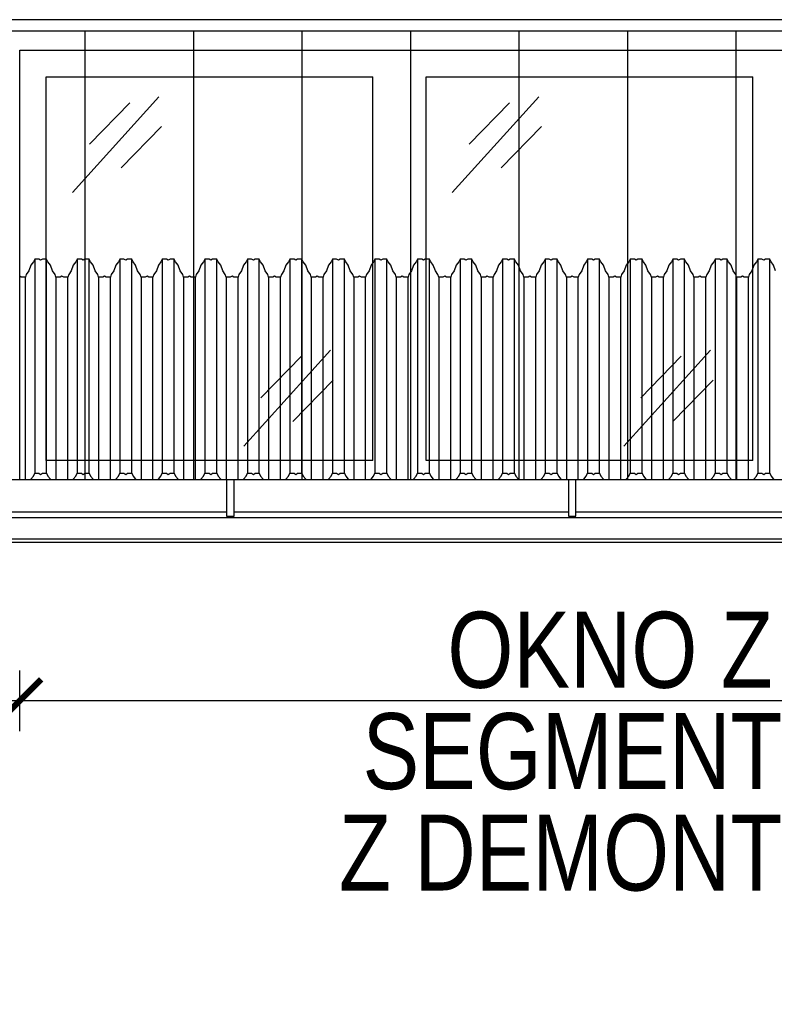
# Model space of a CAD drawing. Header units: millimetres. Extents: x 59331 to 112314, y -16110 to 34390.
# Tile 81 of 198: x 83750 to 83949, y -2291 to -2032. Entities that reach past the tile are written whole.
import ezdxf

# ---------------------------------------------------------------- set-up
doc = ezdxf.new("R2010")
doc.units = ezdxf.units.MM
doc.set_wipeout_variables(frame=1)
doc.layers.get('DEFPOINTS').update_dxf_attribs({"lineweight": 9})
for name, color, linetype in [('_HSA_OPIS', 43, 'Continuous'), ('_HSA_STOLARKA_ZEWNĘTRZNA', 132, 'Continuous'), ('_HSA_WIDOKOWE', 1, 'Continuous'), ('_HSA_WIDOKOWE_CIENKIE', 8, 'Continuous')]:
    doc.layers.add(name, color=color, linetype=linetype)
doc.styles.add('ARIAL_100', font='Arial.ttf', dxfattribs={"width": 0.8, "height": 20})
doc.dimstyles.new('WYM_WEWN_100', dxfattribs={"dimtxt": 20, "dimasz": 2, "dimexe": 10, "dimexo": 0, "dimgap": 4, "dimtad": 1, "dimdec": 1, "dimrnd": 0.1, "dimtxsty": 'ARIAL_100', "dimblk": 'Wym-03', "dimcen": 0, "dimdle": 10, "dimse1": 1, "dimse2": 1, "dimclrt": 256, "dimazin": 2, "dimtfac": 1, "dimtdec": 1, "dimtix": 1, "dimtmove": 2, "dimatfit": 0, "dimfxl": 1, "dimtolj": 1, "dimtzin": 0, "dimarcsym": 0})

# ---------------------------------------------------------------- blocks, each defined once
blk = doc.blocks.new('A$Cc3f631f3')
blk.add_wipeout([(-300, 0), (-300, -115), (0, -115), (0, 0)])
for p, q in [((-207, -108), (-207, -7)), ((-193, -108), (-193, -7)), ((-107, -108), (-107, -7))]:
    blk.add_line(p, q)
at = {"ltscale": 10}
blk.add_lwpolyline([(-300, 0), (0, 0), (0, -115), (-300, -115)], close=True, dxfattribs=at)
for points in [[(-207, -108), (-293, -108), (-293, -7), (-207, -7)], [(-193, -7), (-107, -7)], [(-107, -108), (-193, -108)]]:
    blk.add_lwpolyline(points, dxfattribs=at)
at = {"layer": '_HSA_WIDOKOWE_CIENKIE', "color": 9}
for points in [[(-286.13, -37.49), (-263.33, -12.27)], [(-186.13, -37.49), (-163.33, -12.27)], [(-281.65, -24.77), (-271.02, -13.86)], [(-181.65, -24.77), (-171.02, -13.86)], [(-273.26, -31.01), (-262.63, -20.1)], [(-173.26, -31.01), (-162.63, -20.1)], [(-240.95, -104.21), (-218.14, -78.99)], [(-140.95, -104.21), (-118.14, -78.99)], [(-236.47, -91.49), (-225.84, -80.58)], [(-136.47, -91.49), (-125.84, -80.58)], [(-228.07, -97.73), (-217.44, -86.82)], [(-128.07, -97.73), (-117.44, -86.82)]]:
    blk.add_lwpolyline(points, dxfattribs=at)
blk = doc.blocks.new('A$C339a09fb')
at = {"transparency": 33554687}
h = blk.add_hatch(dxfattribs=at)
h.set_pattern_fill('ANSI31', color=256, scale=9, angle=45)
h.set_pattern_definition([(90, (-1500.25, -128), (-28.575, 0), [])])
h.paths.add_polyline_path([(-3, -3), (-1813, -3), (-1813, -128), (-3, -128)])
for points in [[(0, 0), (-1816, 0), (-1816, -131), (0, -131)], [(-3, -3), (-1813, -3), (-1813, -128), (-3, -128)]]:
    blk.add_lwpolyline(points, close=True)
blk = doc.blocks.new('DASZEK')
for points in [[(7515.41, 65.07), (7514.88, 66.6), (7514.2, 67.44), (7513.85, 68.18), (7512.73, 68.18), (7512.28, 67.88), (7511.82, 68.18), (7510.7, 68.18), (7510.36, 67.44), (7509.67, 66.6), (7509.15, 65.07), (7508.46, 64.11), (7508.25, 63.41), (7507.14, 63.41), (7506.68, 63.7), (7506.22, 63.41), (7505.11, 63.41), (7504.9, 64.11), (7504.21, 65.07), (7503.68, 66.6), (7503, 67.44), (7502.65, 68.18), (7501.54, 68.18), (7501.08, 67.88), (7500.62, 68.18), (7499.51, 68.18), (7499.16, 67.44), (7498.48, 66.6), (7497.95, 65.07), (7497.26, 64.11), (7497.05, 63.41), (7495.94, 63.41), (7495.48, 63.7), (7495.02, 63.41), (7493.91, 63.41), (7493.7, 64.11), (7493.01, 65.07), (7492.48, 66.6), (7491.8, 67.44), (7491.45, 68.18), (7490.34, 68.18), (7489.88, 67.88), (7489.42, 68.18), (7488.31, 68.18), (7487.96, 67.44), (7487.28, 66.6), (7486.75, 65.07), (7486.06, 64.11), (7485.85, 63.41), (7484.74, 63.41), (7484.28, 63.7), (7483.82, 63.41), (7482.71, 63.41), (7482.5, 64.11), (7481.81, 65.07), (7481.28, 66.6), (7480.6, 67.44), (7480.25, 68.18), (7479.14, 68.18), (7478.68, 67.88), (7478.22, 68.18), (7477.11, 68.18), (7476.76, 67.44), (7476.08, 66.6), (7475.55, 65.07), (7474.86, 64.11), (7474.65, 63.41), (7473.54, 63.41), (7473.08, 63.7), (7472.62, 63.41), (7471.51, 63.41), (7471.3, 64.11), (7470.61, 65.07), (7470.08, 66.6), (7469.4, 67.44), (7469.06, 68.18), (7467.94, 68.18), (7467.48, 67.88), (7467.02, 68.18), (7465.91, 68.18), (7465.56, 67.44), (7464.88, 66.6), (7464.35, 65.07), (7463.66, 64.11), (7463.46, 63.41), (7462.34, 63.41), (7461.88, 63.7), (7461.43, 63.41), (7460.31, 63.41), (7460.11, 64.11), (7459.42, 65.07), (7458.89, 66.6), (7458.21, 67.44), (7457.86, 68.18), (7456.74, 68.18), (7456.28, 67.88), (7455.83, 68.18), (7454.71, 68.18), (7454.36, 67.44), (7453.68, 66.6), (7453.15, 65.07), (7452.46, 64.11), (7452.26, 63.41), (7451.14, 63.41), (7450.69, 63.7), (7450.23, 63.41), (7449.11, 63.41), (7448.91, 64.11), (7448.22, 65.07), (7447.69, 66.6), (7447.01, 67.44), (7446.66, 68.18), (7445.54, 68.18), (7445.09, 67.88), (7444.63, 68.18), (7443.51, 68.18), (7443.17, 67.44), (7442.48, 66.6), (7441.96, 65.07), (7441.27, 64.11), (7441.06, 63.41), (7439.95, 63.41), (7439.49, 63.7), (7439.03, 63.41), (7437.92, 63.41), (7437.71, 64.11), (7437.02, 65.07), (7436.49, 66.6), (7435.81, 67.44), (7435.46, 68.18), (7434.35, 68.18), (7433.89, 67.88), (7433.43, 68.18), (7432.32, 68.18), (7431.97, 67.44), (7431.29, 66.6), (7430.76, 65.07), (7430.07, 64.11), (7429.86, 63.41), (7428.75, 63.41), (7428.29, 63.7), (7427.83, 63.41), (7426.72, 63.41), (7426.51, 64.11), (7425.82, 65.07), (7425.29, 66.6), (7424.61, 67.44), (7424.26, 68.18), (7423.15, 68.18), (7422.69, 67.88), (7422.23, 68.18), (7421.12, 68.18), (7420.77, 67.44), (7420.09, 66.6), (7419.56, 65.07), (7418.87, 64.11), (7418.66, 63.41), (7417.55, 63.41), (7417.09, 63.7), (7416.63, 63.41), (7415.52, 63.41), (7415.31, 64.11), (7414.62, 65.07), (7414.09, 66.6), (7413.41, 67.44), (7413.06, 68.18), (7411.95, 68.18), (7411.49, 67.88), (7411.03, 68.18), (7409.92, 68.18), (7409.57, 67.44), (7408.89, 66.6), (7408.36, 65.07), (7407.67, 64.11), (7407.46, 63.41), (7406.35, 63.41), (7405.89, 63.7), (7405.43, 63.41), (7404.32, 63.41), (7404.11, 64.11), (7403.42, 65.07), (7402.89, 66.6), (7402.21, 67.44), (7401.87, 68.18), (7400.75, 68.18), (7400.29, 67.88), (7399.83, 68.18), (7398.72, 68.18), (7398.37, 67.44), (7397.69, 66.6), (7397.16, 65.07), (7396.47, 64.11), (7396.27, 63.41), (7395.15, 63.41), (7394.69, 63.7), (7394.24, 63.41), (7393.12, 63.41), (7392.92, 64.11), (7392.23, 65.07), (7391.7, 66.6), (7391.02, 67.44), (7390.67, 68.18), (7389.55, 68.18), (7389.09, 67.88), (7388.64, 68.18), (7387.52, 68.18), (7387.17, 67.44), (7386.49, 66.6), (7385.96, 65.07), (7385.27, 64.11), (7385.07, 63.41), (7383.95, 63.41), (7383.5, 63.7), (7383.04, 63.41), (7381.92, 63.41), (7381.72, 64.11), (7381.03, 65.07), (7380.5, 66.6), (7379.82, 67.44), (7379.47, 68.18), (7378.35, 68.18), (7377.9, 67.88), (7377.44, 68.18), (7376.32, 68.18), (7375.98, 67.44), (7375.29, 66.6), (7374.77, 65.07), (7374.08, 64.11), (7373.87, 63.41), (7372.76, 63.41), (7372.3, 63.7), (7371.84, 63.41), (7370.73, 63.41), (7370.52, 64.11), (7369.83, 65.07), (7369.3, 66.6), (7368.62, 67.44), (7368.27, 68.18), (7367.16, 68.18), (7366.7, 67.88), (7366.24, 68.18), (7365.13, 68.18), (7364.78, 67.44), (7364.1, 66.6), (7363.57, 65.07), (7362.88, 64.11), (7362.67, 63.41), (7361.56, 63.41), (7361.1, 63.7), (7360.64, 63.41), (7359.53, 63.41), (7359.32, 64.11), (7358.63, 65.07), (7358.1, 66.6), (7357.42, 67.44), (7357.07, 68.18), (7355.96, 68.18), (7355.5, 67.88), (7355.04, 68.18), (7353.93, 68.18), (7353.58, 67.44), (7352.9, 66.6), (7352.37, 65.07), (7351.68, 64.11), (7351.47, 63.41), (7350.36, 63.41), (7349.9, 63.7), (7349.44, 63.41), (7348.33, 63.41), (7348.12, 64.11), (7347.43, 65.07), (7346.9, 66.6), (7346.22, 67.44), (7345.87, 68.18), (7344.76, 68.18), (7344.3, 67.88), (7343.84, 68.18), (7342.73, 68.18), (7342.38, 67.44), (7341.7, 66.6), (7341.17, 65.07), (7340.48, 64.11), (7340.27, 63.41), (7339.16, 63.41), (7338.7, 63.7), (7338.24, 63.41), (7337.13, 63.41), (7336.92, 64.11), (7336.23, 65.07), (7335.7, 66.6), (7335.02, 67.44), (7334.68, 68.18), (7333.56, 68.18), (7333.1, 67.88), (7332.64, 68.18), (7331.53, 68.18), (7331.18, 67.44), (7330.5, 66.6), (7329.97, 65.07), (7329.28, 64.11), (7329.08, 63.41), (7327.96, 63.41), (7327.5, 63.7), (7327.05, 63.41), (7325.93, 63.41), (7325.73, 64.11), (7325.04, 65.07), (7324.51, 66.6), (7323.83, 67.44), (7323.48, 68.18), (7322.36, 68.18), (7321.9, 67.88), (7321.45, 68.18), (7320.33, 68.18), (7319.98, 67.44), (7319.3, 66.6), (7318.77, 65.07), (7318.08, 64.11), (7317.88, 63.41), (7316.76, 63.41), (7316.31, 63.7)], [(7316.31, 7.32), (7316.76, 7.03), (7317.88, 7.03), (7318.08, 7.73), (7318.77, 8.69), (7319.3, 10.22), (7319.98, 11.06), (7320.33, 11.8), (7321.45, 11.8), (7321.9, 11.5), (7322.36, 11.8), (7323.48, 11.8), (7323.83, 11.06), (7324.51, 10.22), (7325.04, 8.69), (7325.73, 7.73), (7325.93, 7.03), (7327.05, 7.03), (7327.5, 7.32), (7327.96, 7.03), (7329.08, 7.03), (7329.28, 7.73), (7329.97, 8.69), (7330.5, 10.22), (7331.18, 11.06), (7331.53, 11.8), (7332.64, 11.8), (7333.1, 11.5), (7333.56, 11.8), (7334.68, 11.8), (7335.02, 11.06), (7335.7, 10.22), (7336.23, 8.69), (7336.92, 7.73), (7337.13, 7.03), (7338.24, 7.03), (7338.7, 7.32), (7339.16, 7.03), (7340.27, 7.03), (7340.48, 7.73), (7341.17, 8.69), (7341.7, 10.22), (7342.38, 11.06), (7342.73, 11.8), (7343.84, 11.8), (7344.3, 11.5), (7344.76, 11.8), (7345.87, 11.8), (7346.22, 11.06), (7346.9, 10.22), (7347.43, 8.69), (7348.12, 7.73), (7348.33, 7.03), (7349.44, 7.03), (7349.9, 7.32), (7350.36, 7.03), (7351.47, 7.03), (7351.68, 7.73), (7352.37, 8.69), (7352.9, 10.22), (7353.58, 11.06), (7353.93, 11.8), (7355.04, 11.8), (7355.5, 11.5), (7355.96, 11.8), (7357.07, 11.8), (7357.42, 11.06), (7358.1, 10.22), (7358.63, 8.69), (7359.32, 7.73), (7359.53, 7.03), (7360.64, 7.03), (7361.1, 7.32), (7361.56, 7.03), (7362.67, 7.03), (7362.88, 7.73), (7363.57, 8.69), (7364.1, 10.22), (7364.78, 11.06), (7365.13, 11.8), (7366.24, 11.8), (7366.7, 11.5), (7367.16, 11.8), (7368.27, 11.8), (7368.62, 11.06), (7369.3, 10.22), (7369.83, 8.69), (7370.52, 7.73), (7370.73, 7.03), (7371.84, 7.03), (7372.3, 7.32), (7372.76, 7.03), (7373.87, 7.03), (7374.08, 7.73), (7374.77, 8.69), (7375.29, 10.22), (7375.98, 11.06), (7376.32, 11.8), (7377.44, 11.8), (7377.9, 11.5), (7378.35, 11.8), (7379.47, 11.8), (7379.82, 11.06), (7380.5, 10.22), (7381.03, 8.69), (7381.72, 7.73), (7381.92, 7.03), (7383.04, 7.03), (7383.5, 7.32), (7383.95, 7.03), (7385.07, 7.03), (7385.27, 7.73), (7385.96, 8.69), (7386.49, 10.22), (7387.17, 11.06), (7387.52, 11.8), (7388.64, 11.8), (7389.09, 11.5), (7389.55, 11.8), (7390.67, 11.8), (7391.02, 11.06), (7391.7, 10.22), (7392.23, 8.69), (7392.92, 7.73), (7393.12, 7.03), (7394.24, 7.03), (7394.69, 7.32), (7395.15, 7.03), (7396.27, 7.03), (7396.47, 7.73), (7397.16, 8.69), (7397.69, 10.22), (7398.37, 11.06), (7398.72, 11.8), (7399.83, 11.8), (7400.29, 11.5), (7400.75, 11.8), (7401.87, 11.8), (7402.21, 11.06), (7402.89, 10.22), (7403.42, 8.69), (7404.11, 7.73), (7404.32, 7.03), (7405.43, 7.03), (7405.89, 7.32), (7406.35, 7.03), (7407.46, 7.03), (7407.67, 7.73), (7408.36, 8.69), (7408.89, 10.22), (7409.57, 11.06), (7409.92, 11.8), (7411.03, 11.8), (7411.49, 11.5), (7411.95, 11.8), (7413.06, 11.8), (7413.41, 11.06), (7414.09, 10.22), (7414.62, 8.69), (7415.31, 7.73), (7415.52, 7.03), (7416.63, 7.03), (7417.09, 7.32), (7417.55, 7.03), (7418.66, 7.03), (7418.87, 7.73), (7419.56, 8.69), (7420.09, 10.22), (7420.77, 11.06), (7421.12, 11.8), (7422.23, 11.8), (7422.69, 11.5), (7423.15, 11.8), (7424.26, 11.8), (7424.61, 11.06), (7425.29, 10.22), (7425.82, 8.69), (7426.51, 7.73), (7426.72, 7.03), (7427.83, 7.03), (7428.29, 7.32), (7428.75, 7.03), (7429.86, 7.03), (7430.07, 7.73), (7430.76, 8.69), (7431.29, 10.22), (7431.97, 11.06), (7432.32, 11.8), (7433.43, 11.8), (7433.89, 11.5), (7434.35, 11.8), (7435.46, 11.8), (7435.81, 11.06), (7436.49, 10.22), (7437.02, 8.69), (7437.71, 7.73), (7437.92, 7.03), (7439.03, 7.03), (7439.49, 7.32), (7439.95, 7.03), (7441.06, 7.03), (7441.27, 7.73), (7441.96, 8.69), (7442.48, 10.22), (7443.17, 11.06), (7443.51, 11.8), (7444.63, 11.8), (7445.09, 11.5), (7445.54, 11.8), (7446.66, 11.8), (7447.01, 11.06), (7447.69, 10.22), (7448.22, 8.69), (7448.91, 7.73), (7449.11, 7.03), (7450.23, 7.03), (7450.69, 7.32), (7451.14, 7.03), (7452.26, 7.03), (7452.46, 7.73), (7453.15, 8.69), (7453.68, 10.22), (7454.36, 11.06), (7454.71, 11.8), (7455.83, 11.8), (7456.28, 11.5), (7456.74, 11.8), (7457.86, 11.8), (7458.21, 11.06), (7458.89, 10.22), (7459.42, 8.69), (7460.11, 7.73), (7460.31, 7.03), (7461.43, 7.03), (7461.88, 7.32), (7462.34, 7.03), (7463.46, 7.03), (7463.66, 7.73), (7464.35, 8.69), (7464.88, 10.22), (7465.56, 11.06), (7465.91, 11.8), (7467.02, 11.8), (7467.48, 11.5), (7467.94, 11.8), (7469.06, 11.8), (7469.4, 11.06), (7470.08, 10.22), (7470.61, 8.69), (7471.3, 7.73), (7471.51, 7.03), (7472.62, 7.03), (7473.08, 7.32), (7473.54, 7.03), (7474.65, 7.03), (7474.86, 7.73), (7475.55, 8.69), (7476.08, 10.22), (7476.76, 11.06), (7477.11, 11.8), (7478.22, 11.8), (7478.68, 11.5), (7479.14, 11.8), (7480.25, 11.8), (7480.6, 11.06), (7481.28, 10.22), (7481.81, 8.69), (7482.5, 7.73), (7482.71, 7.03), (7483.82, 7.03), (7484.28, 7.32), (7484.74, 7.03), (7485.85, 7.03), (7486.06, 7.73), (7486.75, 8.69), (7487.28, 10.22), (7487.96, 11.06), (7488.31, 11.8), (7489.42, 11.8), (7489.88, 11.5), (7490.34, 11.8), (7491.45, 11.8), (7491.8, 11.06), (7492.48, 10.22), (7493.01, 8.69), (7493.7, 7.73), (7493.91, 7.03), (7495.02, 7.03), (7495.48, 7.32), (7495.94, 7.03), (7497.05, 7.03), (7497.26, 7.73), (7497.95, 8.69), (7498.48, 10.22), (7499.16, 11.06), (7499.51, 11.8), (7500.62, 11.8), (7501.08, 11.5), (7501.54, 11.8), (7502.65, 11.8), (7503, 11.06), (7503.68, 10.22), (7504.21, 8.69), (7504.9, 7.73), (7505.11, 7.03), (7506.22, 7.03), (7506.68, 7.32), (7507.14, 7.03), (7508.25, 7.03), (7508.46, 7.73), (7509.15, 8.69), (7509.67, 10.22), (7510.36, 11.06), (7510.7, 11.8), (7511.82, 11.8), (7512.28, 11.5), (7512.73, 11.8), (7513.85, 11.8), (7514.2, 11.06), (7514.88, 10.22), (7515.41, 8.69)]]:
    blk.add_lwpolyline(points)
at = {"layer": '_HSA_WIDOKOWE_CIENKIE'}
for p, q in [((7320.33, 68.18), (7320.33, 11.8)), ((7323.48, 11.8), (7323.48, 68.18)), ((7331.53, 68.18), (7331.53, 11.8)), ((7334.68, 11.8), (7334.68, 68.18)), ((7342.73, 68.18), (7342.73, 11.8)), ((7345.87, 11.8), (7345.87, 68.18)), ((7353.93, 68.18), (7353.93, 11.8)), ((7357.07, 11.8), (7357.07, 68.18)), ((7365.13, 68.18), (7365.13, 11.8)), ((7368.27, 11.8), (7368.27, 68.18)), ((7376.32, 68.18), (7376.32, 11.8)), ((7379.47, 11.8), (7379.47, 68.18)), ((7387.52, 68.18), (7387.52, 11.8)), ((7390.67, 11.8), (7390.67, 68.18)), ((7398.72, 68.18), (7398.72, 11.8)), ((7401.87, 11.8), (7401.87, 68.18)), ((7409.92, 68.18), (7409.92, 11.8)), ((7413.06, 11.8), (7413.06, 68.18)), ((7421.12, 68.18), (7421.12, 11.8)), ((7424.26, 11.8), (7424.26, 68.18)), ((7432.32, 68.18), (7432.32, 11.8)), ((7435.46, 11.8), (7435.46, 68.18)), ((7443.51, 68.18), (7443.51, 11.8)), ((7446.66, 11.8), (7446.66, 68.18)), ((7454.71, 68.18), (7454.71, 11.8)), ((7457.86, 11.8), (7457.86, 68.18)), ((7465.91, 68.18), (7465.91, 11.8)), ((7469.06, 11.8), (7469.06, 68.18)), ((7477.11, 68.18), (7477.11, 11.8)), ((7480.25, 11.8), (7480.25, 68.18)), ((7488.31, 68.18), (7488.31, 11.8)), ((7491.45, 11.8), (7491.45, 68.18)), ((7499.51, 68.18), (7499.51, 11.8)), ((7502.65, 11.8), (7502.65, 68.18)), ((7510.7, 68.18), (7510.7, 11.8)), ((7513.85, 11.8), (7513.85, 68.18)), ((7317.88, 7.03), (7317.88, 63.41)), ((7325.93, 63.41), (7325.93, 7.03)), ((7329.08, 7.03), (7329.08, 63.41)), ((7337.13, 63.41), (7337.13, 7.03)), ((7340.27, 7.03), (7340.27, 63.41)), ((7348.33, 63.41), (7348.33, 7.03)), ((7351.47, 7.03), (7351.47, 63.41)), ((7359.53, 63.41), (7359.53, 7.03)), ((7362.67, 7.03), (7362.67, 63.41)), ((7370.73, 63.41), (7370.73, 7.03)), ((7373.87, 7.03), (7373.87, 63.41)), ((7381.92, 63.41), (7381.92, 7.03)), ((7385.07, 7.03), (7385.07, 63.41)), ((7393.12, 63.41), (7393.12, 7.03)), ((7396.27, 7.03), (7396.27, 63.41)), ((7404.32, 63.41), (7404.32, 7.03)), ((7407.46, 7.03), (7407.46, 63.41)), ((7415.52, 63.41), (7415.52, 7.03)), ((7418.66, 7.03), (7418.66, 63.41)), ((7426.72, 63.41), (7426.72, 7.03)), ((7429.86, 7.03), (7429.86, 63.41)), ((7437.92, 63.41), (7437.92, 7.03)), ((7441.06, 7.03), (7441.06, 63.41)), ((7449.11, 63.41), (7449.11, 7.03)), ((7452.26, 7.03), (7452.26, 63.41)), ((7460.31, 63.41), (7460.31, 7.03)), ((7463.46, 7.03), (7463.46, 63.41)), ((7471.51, 63.41), (7471.51, 7.03)), ((7474.65, 7.03), (7474.65, 63.41)), ((7482.71, 63.41), (7482.71, 7.03)), ((7485.85, 7.03), (7485.85, 63.41)), ((7493.91, 63.41), (7493.91, 7.03)), ((7497.05, 7.03), (7497.05, 63.41)), ((7505.11, 63.41), (7505.11, 7.03)), ((7508.25, 7.03), (7508.25, 63.41))]:
    blk.add_line(p, q, dxfattribs=at)
blk = doc.blocks.new('*U345')
blk.add_wipeout([(0, 8.5), (0, 0), (10234, 0), (10234, 8.5)])
for p, q in [((10234, 8.5), (0, 8.5)), ((10234, 0), (0, 0))]:
    blk.add_line(p, q)
for points in [[(7299.47, -1), (7301.47, -1), (7301.47, 8.5), (7299.47, 8.5)], [(7389.47, -1), (7391.47, -1), (7391.47, 8.5), (7389.47, 8.5)]]:
    blk.add_wipeout(points)
for points in [[(7299.47, -1), (7301.47, -1), (7301.47, 8.5), (7299.47, 8.5)], [(7389.47, -1), (7391.47, -1), (7391.47, 8.5), (7389.47, 8.5)]]:
    blk.add_lwpolyline(points, close=True)
blk = doc.blocks.new('Wym-03')
for p, q in [((0, 4), (0, -4)), ((-4, 0), (4, 0))]:
    blk.add_line(p, q)
blk.add_lwpolyline([(-2.83, -2.83, 0.8, 0.8, 0), (2.83, 2.83, 0.05, 0.05, 0)], format="xyseb")
blk = doc.blocks.new('*D1013')
at = {"layer": '_HSA_OPIS', "color": 0, "lineweight": -2, "transparency": 16777216}
blk.add_line((84048.33, -2210.92), (83752.33, -2210.92), dxfattribs=at)
at = {"layer": 'DEFPOINTS', "color": 0, "transparency": 16777216}
for p in [(83750.33, -2153.16), (84050.33, -2153.16), (83750.33, -2210.92)]:
    blk.add_point(p, dxfattribs=at)
at = {"layer": '_HSA_OPIS', "color": 0, "lineweight": -2, "transparency": 16777216, "xscale": 2, "yscale": 2, "zscale": 2, "rotation": 180}
blk.add_blockref('Wym-03', (83750.33, -2210.92), dxfattribs=at)
at = {"layer": '_HSA_OPIS', "color": 0, "lineweight": -2, "transparency": 16777216, "xscale": 2, "yscale": 2, "zscale": 2}
blk.add_blockref('Wym-03', (84050.33, -2210.92), dxfattribs=at)

msp = doc.modelspace()

# ---------------------------------------------------------------- linework, layer by layer
at = {"layer": '_HSA_WIDOKOWE_CIENKIE'}
for p, q in [((86739.33, -2168.4), (76505.33, -2168.4)), ((86739.33, -2169.25), (76505.33, -2169.25))]:
    msp.add_line(p, q, dxfattribs=at)

# ---------------------------------------------------------------- block references
at = {"layer": '_HSA_STOLARKA_ZEWNĘTRZNA', "ltscale": 10}
msp.add_blockref('A$Cc3f631f3', (84050.33, -2039.69), dxfattribs=at)

# ---------------------------------------------------------------- texts
at = {"layer": '_HSA_OPIS', "insert": (83826.37, -2187.51), "char_height": 20, "attachment_point": 1, "line_spacing_factor": 0.8, "style": 'ARIAL_100'}
msp.add_mtext_dynamic_manual_height_columns('\\A1;\\pxqc;OKNO Z 3 SEGMENTÓW\\PZ DEMONTAŻU', width=177.4624, gutter_width=12.5, heights=[0], dxfattribs=at)

# ---------------------------------------------------------------- next in the draw order: block references
at = {"layer": '_HSA_WIDOKOWE', "ltscale": 10}
msp.add_blockref('DASZEK', (76433.95, -2162.86), dxfattribs=at)
at = {"layer": '_HSA_WIDOKOWE_CIENKIE', "ltscale": 10}
msp.add_blockref('A$C339a09fb', (84058.33, -2031.69), dxfattribs=at)

# ---------------------------------------------------------------- next in the draw order: block references
at = {"layer": '_HSA_WIDOKOWE'}
msp.add_blockref('*U345', (76505.33, -2161.31), dxfattribs=at)

# ---------------------------------------------------------------- next in the draw order: dimensions: what is measured, and where the dimension line sits
at = {"layer": '_HSA_OPIS'}
dim = msp.add_aligned_dim(p1=(84050.33, -2153.16), p2=(83750.33, -2153.16), distance=57.76, text=' ', dimstyle='WYM_WEWN_100', dxfattribs=at)
dim.commit()
dim.dimension.update_dxf_attribs({"geometry": '*D1013', "text_midpoint": (83900.33, -2210.92)})

doc.saveas('drawing.dxf')
